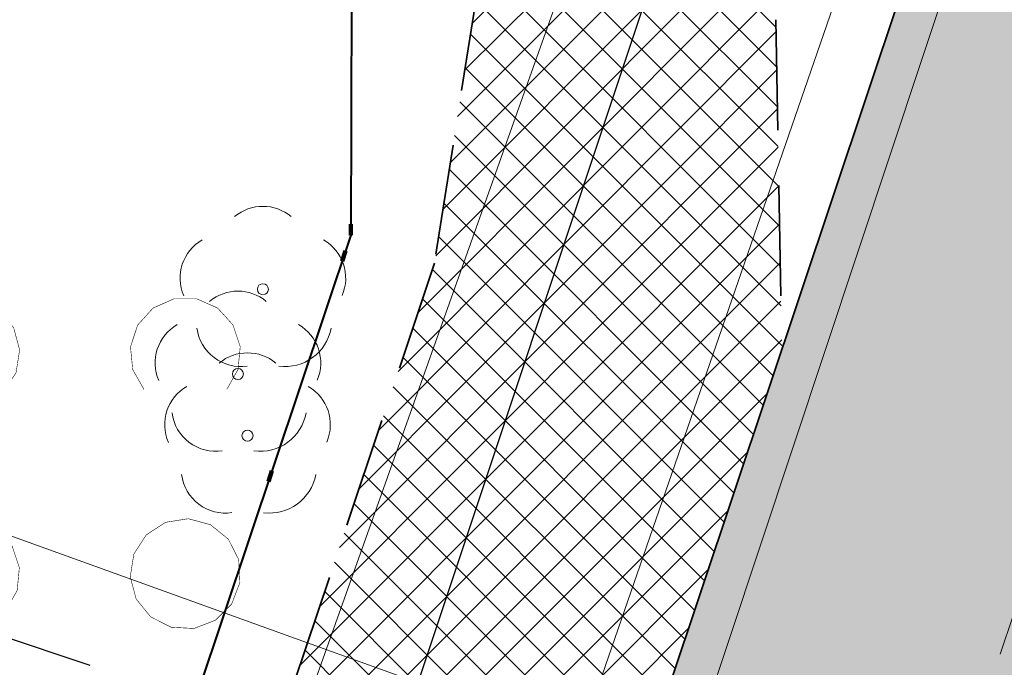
# Model space of a CAD drawing. Header units: metres. Extents: x 6599773 to 13199707, y 5688499 to 11377233.
# Tile 20 of 256: x 6599850.46 to 6599859.37, y 5688585.73 to 5688591.59. Entities that reach past the tile are written whole.
import ezdxf

# ---------------------------------------------------------------- set-up
doc = ezdxf.new("R2010")
doc.units = ezdxf.units.M
doc.header["$MEASUREMENT"] = 0
for name, pattern in [('1', [0]), ('2_OTKJ', [2, 1.5, -0.5]), ('3_EGJE', [2.5, 1.5, -0.3700000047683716, 0.2600001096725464, -0.369999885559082]), ('9', [1, 0, -1]), ('BTO', [0]), ('BUG', [1.5, 1, -0.5]), ('GUK', [2, 1.5, -0.5]), ('UPW', [0])]:
    doc.linetypes.add(name, pattern=pattern)
doc.layers.get('0').update_dxf_attribs({"linetype": 'CONTINUOUS', "lineweight": 5})
doc.layers.get('Defpoints').update_dxf_attribs({"linetype": 'CONTINUOUS', "lineweight": 9})
for name, color, linetype, lineweight in [('_kolor chodnik', 50, '1', 0), ('_kolor zjazdy kostka', 7, '1', 0), ('_kolor ścieżka', 10, '1', 0), ('_kraweznik', 7, 'CONTINUOUS', 35), ('_linie rozgran', 100, '9', 90), ('_obrzeze', 10, 'BUG', 35), ('_opis zjazdy', 7, '1', 18), ('_os', 7, '3_EGJE', 13), ('AS__Nowe_granice', 140, 'CONTINUOUS', 30), ('Kontury', 90, 'GUK', 5), ('OTK_L_0', 7, '2_OTKJ', 5), ('OTK_L_5', 7, 'CONTINUOUS', 5), ('OTZ_L_1', 7, 'CONTINUOUS', 5), ('OTZ_T_0', 7, 'CONTINUOUS', 13), ('UWWPM_L_0', 5, 'UPW', 9)]:
    doc.layers.add(name, color=color, linetype=linetype, lineweight=lineweight)
doc.layers.add('_kolor jezdnia', color=7, linetype='1', lineweight=0, true_color=0x00dbdb)
doc.layers.add('_podział mój', color=7, linetype='BTO', lineweight=40, true_color=0xdb70ff)
doc.styles.add('opis', font='ARIALN.TTF', dxfattribs={"width": 0.7, "height": 1.1})
doc.dimstyles.new('opi', dxfattribs={"dimtxt": 1.1, "dimasz": 0.6, "dimexe": 1, "dimexo": 1, "dimgap": 0.5, "dimtad": 1, "dimzin": 1, "dimtxsty": 'opis', "dimblk": 'ARCHTICK', "dimcen": 2.5, "dimadec": 3, "dimazin": 0, "dimtfac": 1, "dimtmove": 0, "dimatfit": 3, "dimfxl": 1, "dimarcsym": 0})
pattern_1 = [(45, (0, 0), (-0.1767766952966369, 0.1767766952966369), []), (135, (0, 0), (-0.1767766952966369, -0.1767766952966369), [])]

# ---------------------------------------------------------------- blocks, each defined once
blk = doc.blocks.new('_ArchTick')
at = {"color": 0, "linetype": 'ByBlock', "const_width": 0.15}
blk.add_lwpolyline([(-0.5, -0.5), (0.5, 0.5)], dxfattribs=at)
blk = doc.blocks.new('*D332')
at = {"layer": '_opis zjazdy', "color": 0, "lineweight": -2, "transparency": 16777216}
for p, q in [((6599851.097264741, 5688585.745496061), (6599847.60088286, 5688586.915804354)), ((6599846.962116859, 5688581.8569529), (6599848.549170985, 5688586.59839353)), ((6599849.510210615, 5688581.004055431), (6599846.013828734, 5688582.174363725))]:
    blk.add_line(p, q, dxfattribs=at)
at = {"layer": 'Defpoints', "color": 0, "transparency": 16777216}
for p in [(6599848.549170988, 5688586.598393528), (6599852.045552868, 5688585.428085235), (6599850.458498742, 5688580.686644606)]:
    blk.add_point(p, dxfattribs=at)
at = {"layer": '_opis zjazdy', "color": 0, "lineweight": -2, "transparency": 16777216, "xscale": 0.6, "yscale": 0.6, "zscale": 0.6}
for p, rotation in [((6599848.549170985, 5688586.59839353), 71.49358539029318), ((6599846.962116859, 5688581.8569529), 251.4935853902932)]:
    blk.add_blockref('_ArchTick', p, dxfattribs=dict(at, rotation=rotation))
at = {"layer": '_opis zjazdy', "color": 0, "transparency": 16777216, "insert": (6599848.856654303, 5688583.859143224), "char_height": 1.1, "attachment_point": 5, "rotation": 251.49358539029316, "style": 'opis'}
blk.add_mtext('5,00', dxfattribs=at)
blk = doc.blocks.new('922')
at = {"layer": 'OTZ_T_0', "color": 0}
blk.add_circle((0, 0), 0.05, dxfattribs=at)
for centre, radius, start, end in [((0, 0.35), 0.4, 50.114, 129.886), ((-0.35, 0.1), 0.4, 119.84816, 203.51949), ((0.35, 0.1), 0.4, 336.88451, 60.15184), ((-0.2, -0.3), 0.4, 187.477, 278.47884), ((0.2, -0.275), 0.425, 262.6459300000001, 349.62892)]:
    blk.add_arc(centre, radius, start, end, dxfattribs=at)
blk = doc.blocks.new('2_OTZK')
at = {"color": 7, "const_width": 0.005000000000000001}
for points in [[(-0.6431084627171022, 0.6411612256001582), (-0.8175084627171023, 0.5279612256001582), (-1.022908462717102, 0.4954612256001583), (-1.223708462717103, 0.5492612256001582), (-1.385308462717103, 0.6800612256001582), (-1.479708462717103, 0.8653612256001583), (-1.490508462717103, 1.072961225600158), (-1.416008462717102, 1.267061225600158), (-1.269008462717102, 1.414061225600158), (-1.074908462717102, 1.488561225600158), (-0.8673084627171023, 1.477761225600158), (-0.6820084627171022, 1.383361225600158), (-0.5512084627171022, 1.221761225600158), (-0.4974084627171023, 1.020961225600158), (-0.5299084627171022, 0.8155612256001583), (-0.6431084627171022, 0.6411612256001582)], [(0.6282915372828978, 0.6640612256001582), (0.5264915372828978, 0.8442612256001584), (0.5063915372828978, 1.050261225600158), (0.5714915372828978, 1.246761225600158), (0.7104915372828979, 1.400161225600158), (0.8997915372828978, 1.483961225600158), (1.106791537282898, 1.483961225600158), (1.296091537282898, 1.400161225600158), (1.435091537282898, 1.246761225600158), (1.500191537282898, 1.050261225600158), (1.480091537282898, 0.8442612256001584), (1.378291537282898, 0.6640612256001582)], [(-1.372308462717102, -1.335238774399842), (-1.473808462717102, -1.154938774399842), (-1.493508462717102, -0.9491387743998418), (-1.428308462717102, -0.7528387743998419), (-1.289208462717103, -0.5997387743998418), (-1.100108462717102, -0.5160387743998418), (-0.8933084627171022, -0.5160387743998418), (-0.7042084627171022, -0.5997387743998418), (-0.5651084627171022, -0.7528387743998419), (-0.4999084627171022, -0.9491387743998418), (-0.5196084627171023, -1.154938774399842), (-0.6211084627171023, -1.335238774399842)], [(0.6496915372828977, -0.6516387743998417), (0.8240915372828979, -0.5384387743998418), (1.029491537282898, -0.5059387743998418), (1.230291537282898, -0.5597387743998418), (1.391891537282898, -0.6905387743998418), (1.486291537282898, -0.8758387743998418), (1.497091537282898, -1.083438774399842), (1.422591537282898, -1.277538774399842), (1.275591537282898, -1.424538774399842), (1.081491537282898, -1.499038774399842), (0.8738915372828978, -1.488238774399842), (0.6885915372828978, -1.393838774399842), (0.5577915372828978, -1.232238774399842), (0.5039915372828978, -1.031438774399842), (0.5364915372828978, -0.8260387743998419), (0.6496915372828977, -0.6516387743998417)]]:
    blk.add_lwpolyline(points, dxfattribs=at)

msp = doc.modelspace()

# ---------------------------------------------------------------- hatches: boundary and pattern name
at = {"layer": '_kolor chodnik'}
h = msp.add_hatch(dxfattribs=at)
h.set_pattern_fill('ANSI37', color=256, scale=2)
h.set_pattern_definition(pattern_1)
h.paths.add_polyline_path([(6599849.938171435, 5688542.085872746), (6599852.232147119, 5688548.938742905), (6599853.573135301, 5688548.489851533), (6599853.827082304, 5688549.248475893), (6599851.793849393, 5688549.929093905), (6599849.895278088, 5688548.982823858), (6599847.823506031, 5688542.793750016)])
edge = h.paths.add_edge_path()
edge.add_line((6600018.106075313, 5689087.454911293), (6600022.42781917, 5689091.229234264))
edge.add_line((6600022.42781917, 5689091.229234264), (6600020.233254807, 5689093.742094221))
edge.add_line((6600020.233254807, 5689093.742094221), (6600017.159471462, 5689091.057656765))
edge.add_arc((6600023.275194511, 5689085.3851404), 8.341433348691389, 137.1531559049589, 148.8016577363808)
edge.add_line((6600016.140105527, 5689089.706021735), (6600018.106075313, 5689087.454911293))
h.paths.add_polyline_path([(6600038.501784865, 5689187.592294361), (6600037.906968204, 5689187.700586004), (6600037.63829624, 5689186.224843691), (6600038.240083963, 5689186.115282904)])
h.paths.add_polyline_path([(6600069.098302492, 5689360.276020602), (6600068.321239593, 5689360.413462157), (6600068.064048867, 5689358.936495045), (6600068.836639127, 5689358.799546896)])
h.paths.add_polyline_path([(6600082.393785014, 5689362.950258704), (6600082.941124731, 5689366.103121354), (6600081.481377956, 5689366.361351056), (6600080.923159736, 5689363.210828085)])
h.paths.add_polyline_path([(6600074.022236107, 5689388.065861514), (6600072.983907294, 5689388.249860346), (6600072.723374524, 5689386.77253894), (6600073.760538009, 5689386.588865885)])
h.paths.add_polyline_path([(6600105.613104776, 5689486.405659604), (6600106.749499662, 5689489.711933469), (6600105.298891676, 5689490.233346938), (6600104.143487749, 5689486.917306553)], flags=17)
h.paths.add_polyline_path([(6600132.519778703, 5689678.737346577), (6600131.761827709, 5689678.896110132), (6600131.444670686, 5689677.429261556), (6600132.212256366, 5689677.269208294)])
h.paths.add_polyline_path([(6600156.649397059, 5689798.7449027), (6600156.48800471, 5689797.958860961), (6600157.450195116, 5689797.757316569), (6600157.615023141, 5689798.542205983)])
h.paths.add_polyline_path([(6600189.055358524, 5689948.643107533), (6600187.902868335, 5689948.884512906), (6600187.600024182, 5689947.417400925), (6600188.748131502, 5689947.176379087)])
edge = h.paths.add_edge_path()
edge.add_line((6600204.459383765, 5690032.969035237), (6600204.153258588, 5690031.227801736))
edge.add_arc((6600202.328347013, 5690027.299936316), 4.331100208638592, 41.85300125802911, 65.08011549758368, ccw=False)
edge.add_arc((6600032.90393149, 5690051.979071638), 174.020003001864, 352.8070218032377, 353.495463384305)
edge.add_arc((6600202.372679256, 5690027.343587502), 5.999999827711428, 55.12102442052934, 69.64815978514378)
edge = h.paths.add_edge_path()
edge.add_line((6600205.046027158, 5690040.265402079), (6600204.972740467, 5690038.483452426))
edge.add_arc((6600203.986269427, 5690044.401803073), 5.999999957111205, 279.4630688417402, 294.9140560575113)
edge.add_line((6600206.513819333, 5690038.960158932), (6600206.607027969, 5690041.030672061))
edge.add_arc((6600203.986269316, 5690044.401803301), 4.270000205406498, 284.3702444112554, 307.86193139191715, ccw=False)
edge = h.paths.add_edge_path()
edge.add_arc((6600203.547470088, 5690044.558759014), 6.446878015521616, 324.4350091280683, 356.2013368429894, ccw=False)
edge.add_arc((6600203.986269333, 5690044.401803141), 6.00000007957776, 323.2169970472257, 357.4193489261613)
h.paths.add_polyline_path([(6600208.910055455, 5690121.713696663), (6600208.146285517, 5690121.748120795), (6600207.125602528, 5690121.794124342), (6600209.971605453, 5690121.665851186)])
edge = h.paths.add_edge_path()
edge.add_line((6600238.769818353, 5690481.648294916), (6600240.338176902, 5690490.873746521))
edge.add_line((6600240.338176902, 5690490.873746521), (6600241.251295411, 5690510.829461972))
edge.add_line((6600241.251295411, 5690510.829461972), (6600239.524022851, 5690510.928942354))
edge.add_line((6600239.524022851, 5690510.928942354), (6600238.633343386, 5690491.167757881))
edge.add_line((6600238.633343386, 5690491.167757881), (6600234.579716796, 5690467.661262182))
edge.add_line((6600234.579716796, 5690467.661262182), (6600234.449796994, 5690464.966873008))
edge.add_arc((6600242.443669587, 5690464.607462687), 8.00194818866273, 177.4256738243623, 268.2543056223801)
edge.add_line((6600242.199903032, 5690456.609228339), (6600242.216657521, 5690457.359274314))
edge.add_line((6600242.216657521, 5690457.359274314), (6600242.305257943, 5690458.836738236))
edge.add_arc((6600242.444504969, 5690464.607952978), 5.772894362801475, 177.0298084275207, 268.6178439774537, ccw=False)
edge.add_line((6600236.679365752, 5690464.907083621), (6600236.951876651, 5690470.95443634))
edge.add_line((6600236.951876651, 5690470.95443634), (6600238.150786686, 5690478.210832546))
edge.add_line((6600238.150786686, 5690478.210832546), (6600238.769818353, 5690481.648294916))
h.paths.add_polyline_path([(6600238.769818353, 5690481.648294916), (6600238.150786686, 5690478.210832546), (6600239.670056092, 5690477.930590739), (6600240.266710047, 5690481.376366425)], flags=17)
edge = h.paths.add_edge_path()
edge.add_line((6600223.366500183, 5690460.339976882), (6600223.276803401, 5690457.948865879))
edge.add_arc((6600221.105749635, 5690465.64864014), 7.999999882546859, 285.7465040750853, 299.8464885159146)
edge.add_line((6600225.08717264, 5690458.709744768), (6600225.240084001, 5690461.623695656))
edge.add_arc((6600221.105749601, 5690465.648640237), 5.769999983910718, 293.06724420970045, 315.7681070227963, ccw=False)
edge = h.paths.add_edge_path()
edge.add_arc((6600220.025145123, 5690444.676291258), 5.77000016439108, 37.996647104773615, 59.94382588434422, ccw=False)
edge.add_line((6600224.572175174, 5690448.22839199), (6600224.817793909, 5690451.081798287))
edge.add_arc((6600220.025145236, 5690444.676291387), 7.999999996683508, 53.19588653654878, 68.15166733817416)
edge.add_line((6600223.00235276, 5690452.101669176), (6600222.91504296, 5690449.670427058))
edge = h.paths.add_edge_path()
edge.add_arc((6600221.105749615, 5690465.648640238), 7.999999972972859, 328.0222308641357, 357.0132597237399)
edge.add_line((6600229.094882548, 5690465.23180147), (6600229.218816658, 5690467.593604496))
edge.add_line((6600229.218816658, 5690467.593604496), (6600228.218919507, 5690467.645774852))
edge.add_line((6600228.218919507, 5690467.645774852), (6600227.891778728, 5690461.411918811))
h.paths.add_polyline_path([(6600200.980142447, 5690012.236744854), (6600202.31727834, 5690011.956662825), (6600202.522293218, 5690012.935421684), (6600201.182321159, 5690013.216097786)])
h.paths.add_polyline_path([(6600196.457878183, 5689983.98337835), (6600195.202332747, 5689984.246370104), (6600194.899091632, 5689982.777335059), (6600196.150355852, 5689982.515240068)])
edge = h.paths.add_edge_path()
edge.add_line((6600112.305909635, 5689517.99101877), (6600112.691041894, 5689519.807934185))
edge.add_line((6600112.691041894, 5689519.807934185), (6600113.245521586, 5689522.423769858))
edge.add_line((6600113.245521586, 5689522.423769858), (6600111.553124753, 5689522.782507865))
edge.add_line((6600111.553124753, 5689522.782507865), (6600107.405864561, 5689503.217226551))
edge.add_line((6600107.405864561, 5689503.217226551), (6600099.494506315, 5689480.361667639))
edge.add_line((6600099.494506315, 5689480.361667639), (6600099.182814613, 5689478.891218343))
edge.add_arc((6600107.008997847, 5689477.232359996), 8.000059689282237, 168.0325629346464, 257.7529108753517)
edge.add_line((6600105.311960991, 5689469.414366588), (6600105.784990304, 5689471.593619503))
edge.add_arc((6600107.008927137, 5689477.232314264), 5.769999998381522, 168.0321375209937, 257.7533362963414, ccw=False)
edge.add_line((6600101.364343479, 5689478.42879883), (6600101.647245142, 5689479.76342708))
edge.add_line((6600101.647245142, 5689479.76342708), (6600104.143487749, 5689486.917306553))
edge.add_line((6600104.143487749, 5689486.917306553), (6600105.298891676, 5689490.233346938))
edge.add_line((6600105.298891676, 5689490.233346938), (6600108.240043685, 5689498.809726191))
edge.add_line((6600108.240043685, 5689498.809726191), (6600112.305909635, 5689517.99101877))
h.paths.add_polyline_path([(6600136.009573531, 5689645.499114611), (6600138.333647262, 5689645.012304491), (6600138.661671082, 5689646.578318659), (6600134.869459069, 5689647.372651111)])
at = {"layer": '_kolor jezdnia'}
h = msp.add_hatch(dxfattribs=at)
h.set_pattern_fill('ANSI37', color=256, scale=2.2)
h.set_pattern_definition([(311.9999999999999, (0, 0), (0.2043648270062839, 0.1840109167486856), []), (41.99999999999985, (0, 0), (-0.1840109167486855, 0.2043648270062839), [])])
edge = h.paths.add_edge_path()
edge.add_line((6599833.066047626, 5688539.933393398), (6599850.649511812, 5688527.983462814))
edge.add_arc((6599857.337592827, 5688536.653968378), 10.95025544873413, 169.5012687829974, 232.3548431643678, ccw=False)
edge.add_arc((6599858.085851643, 5688536.618142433), 11.69295282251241, 162.2507788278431, 169.9967502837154, ccw=False)
edge.add_line((6599846.949484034, 5688540.182754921), (6599847.823506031, 5688542.793750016))
edge.add_line((6599847.823506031, 5688542.793750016), (6599849.895278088, 5688548.982823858))
edge.add_line((6599849.895278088, 5688548.982823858), (6599852.434748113, 5688556.56906746))
edge.add_line((6599852.434748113, 5688556.56906746), (6599928.48625871, 5688783.760284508))
edge.add_line((6599928.48625871, 5688783.760284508), (6599931.025728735, 5688791.34652811))
edge.add_line((6599931.025728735, 5688791.34652811), (6599996.657773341, 5688987.411326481))
edge.add_line((6599996.657773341, 5688987.411326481), (6599999.197243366, 5688994.997570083))
edge.add_line((6599999.197243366, 5688994.997570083), (6600021.930100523, 5689062.908193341))
edge.add_line((6600021.930100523, 5689062.908193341), (6600017.620224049, 5689067.371531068))
edge.add_line((6600017.620224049, 5689067.371531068), (6600016.714558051, 5689064.654078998))
edge.add_line((6600016.714558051, 5689064.654078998), (6600012.423620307, 5689051.835617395))
edge.add_line((6600012.423620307, 5689051.835617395), (6600009.884150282, 5689044.249373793))
edge.add_line((6600009.884150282, 5689044.249373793), (6599977.53516164, 5688947.612159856))
edge.add_line((6599977.53516164, 5688947.612159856), (6599974.995691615, 5688940.025916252))
edge.add_line((6599974.995691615, 5688940.025916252), (6599942.096912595, 5688841.746295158))
edge.add_line((6599942.096912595, 5688841.746295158), (6599939.557442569, 5688834.160051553))
edge.add_line((6599939.557442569, 5688834.160051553), (6599882.679288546, 5688664.246042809))
edge.add_line((6599882.679288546, 5688664.246042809), (6599880.139818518, 5688656.659799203))
edge.add_line((6599880.139818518, 5688656.659799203), (6599852.464543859, 5688573.984527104))
edge.add_line((6599852.464543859, 5688573.984527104), (6599842.470137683, 5688544.127903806))
edge.add_arc((6599835.706422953, 5688546.652910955), 7.219660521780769, 248.54809133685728, 339.52856074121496, ccw=False)
h.paths.add_polyline_path([(6600044.653202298, 5689172.271628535), (6600046.276244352, 5689181.431901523), (6600047.759199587, 5689189.801539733), (6600051.0603021, 5689208.432603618), (6600052.368792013, 5689215.817578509), (6600054.808584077, 5689229.587499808), (6600056.11707399, 5689236.972474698), (6600057.346666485, 5689243.912161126), (6600058.655146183, 5689251.297078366), (6600058.831439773, 5689252.292060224), (6600060.098987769, 5689259.445963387), (6600060.139929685, 5689259.677035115), (6600061.407468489, 5689266.830886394), (6600072.329030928, 5689328.470998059), (6600073.637511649, 5689335.855921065), (6600077.337304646, 5689356.73715072), (6600078.820259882, 5689365.106788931), (6600081.142794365, 5689378.214921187), (6600082.53851694, 5689386.092227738), (6600095.187867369, 5689457.483787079), (6600091.082877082, 5689465.8405575), (6600089.043088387, 5689454.328211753), (6600087.870641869, 5689447.711051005), (6600087.560133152, 5689445.958573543), (6600086.562151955, 5689440.326076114), (6600082.433200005, 5689417.022719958), (6600080.95024477, 5689408.65308175), (6600077.202698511, 5689387.502337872), (6600075.719743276, 5689379.132699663), (6600073.469199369, 5689366.430874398), (6600071.986244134, 5689358.061236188), (6600069.986864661, 5689346.776955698), (6600068.591142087, 5689338.899649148), (6600065.559290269, 5689321.78820693), (6600064.163567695, 5689313.91090038), (6600059.719426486, 5689288.828650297), (6600058.323703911, 5689280.951343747), (6600057.563846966, 5689276.662793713), (6600056.168124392, 5689268.785487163), (6600054.804920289, 5689261.091711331), (6600053.409197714, 5689253.214404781), (6600053.264817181, 5689252.399536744), (6600051.869094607, 5689244.522230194), (6600051.183555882, 5689240.653124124), (6600049.787833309, 5689232.775817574), (6600046.593849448, 5689214.749319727), (6600045.198126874, 5689206.872013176), (6600044.41754409, 5689202.466488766), (6600042.934588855, 5689194.096850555), (6600036.429952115, 5689157.38538759), (6600034.94699688, 5689149.01574938), (6600030.579776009, 5689124.367629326), (6600027.529365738, 5689107.151445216), (6600024.895072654, 5689094.014582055), (6600030.583685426, 5689094.264316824), (6600032.945013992, 5689106.191885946), (6600043.170247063, 5689163.901990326)])
edge = h.paths.add_edge_path()
edge.add_line((6600111.106812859, 5689535.144351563), (6600111.256844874, 5689535.85214863))
edge.add_line((6600111.256844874, 5689535.85214863), (6600112.915748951, 5689543.678261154))
edge.add_line((6600112.915748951, 5689543.678261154), (6600117.304772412, 5689564.384094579))
edge.add_line((6600117.304772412, 5689564.384094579), (6600119.067357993, 5689572.699339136))
edge.add_line((6600119.067357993, 5689572.699339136), (6600120.087667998, 5689577.512794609))
edge.add_line((6600120.087667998, 5689577.512794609), (6600121.64289057, 5689584.849775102))
edge.add_line((6600121.64289057, 5689584.849775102), (6600128.436769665, 5689616.900852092))
edge.add_line((6600128.436769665, 5689616.900852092), (6600129.991992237, 5689624.237832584))
edge.add_line((6600129.991992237, 5689624.237832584), (6600132.660554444, 5689636.827148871))
edge.add_line((6600132.660554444, 5689636.827148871), (6600133.208838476, 5689639.444704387))
edge.add_line((6600133.208838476, 5689639.444704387), (6600134.848957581, 5689647.274775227))
edge.add_line((6600134.848957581, 5689647.274775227), (6600138.97649476, 5689666.979995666))
edge.add_line((6600138.97649476, 5689666.979995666), (6600140.51410642, 5689674.320687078))
edge.add_line((6600140.51410642, 5689674.320687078), (6600145.209128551, 5689696.735129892))
edge.add_line((6600145.209128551, 5689696.735129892), (6600146.746740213, 5689704.075821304))
edge.add_line((6600146.746740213, 5689704.075821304), (6600151.462308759, 5689726.588354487))
edge.add_line((6600151.462308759, 5689726.588354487), (6600152.999920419, 5689733.929045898))
edge.add_line((6600152.999920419, 5689733.929045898), (6600155.244070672, 5689744.642813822))
edge.add_line((6600155.244070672, 5689744.642813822), (6600156.781682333, 5689751.983505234))
edge.add_line((6600156.781682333, 5689751.983505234), (6600161.635515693, 5689775.156126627))
edge.add_line((6600161.635515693, 5689775.156126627), (6600163.378142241, 5689783.475576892))
edge.add_line((6600163.378142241, 5689783.475576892), (6600163.850769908, 5689785.731942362))
edge.add_line((6600163.850769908, 5689785.731942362), (6600167.028500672, 5689800.90270461))
edge.add_line((6600167.028500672, 5689800.90270461), (6600179.490888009, 5689860.399222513))
edge.add_line((6600179.490888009, 5689860.399222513), (6600181.233514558, 5689868.718672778))
edge.add_line((6600181.233514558, 5689868.718672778), (6600181.84713393, 5689871.648144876))
edge.add_line((6600181.84713393, 5689871.648144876), (6600183.38474559, 5689878.988836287))
edge.add_line((6600183.38474559, 5689878.988836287), (6600184.935818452, 5689886.393792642))
edge.add_line((6600184.935818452, 5689886.393792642), (6600186.575937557, 5689894.223863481))
edge.add_line((6600186.575937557, 5689894.223863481), (6600194.051338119, 5689929.912074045))
edge.add_line((6600194.051338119, 5689929.912074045), (6600195.691457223, 5689937.742144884))
edge.add_line((6600195.691457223, 5689937.742144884), (6600202.915799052, 5689972.231779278))
edge.add_line((6600202.915799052, 5689972.231779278), (6600204.555918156, 5689980.061850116))
edge.add_line((6600204.555918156, 5689980.061850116), (6600206.062781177, 5689987.255744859))
edge.add_line((6600206.062781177, 5689987.255744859), (6600207.702900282, 5689995.085815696))
edge.add_line((6600207.702900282, 5689995.085815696), (6600210.232559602, 5690007.162628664))
edge.add_line((6600210.232559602, 5690007.162628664), (6600211.694938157, 5690014.144150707))
edge.add_arc((6600028.177652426, 5690052.584442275), 187.5000004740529, 348.1696294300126, 357.4195276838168)
edge.add_line((6600215.487522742, 5690044.142720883), (6600208.310270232, 5690026.480446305))
edge.add_arc((6600032.903933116, 5690051.97907145), 177.2500013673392, 348.1696294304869, 351.7289130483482, ccw=False)
edge.add_line((6600206.38894146, 5690015.640182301), (6600205.966941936, 5690013.625519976))
edge.add_line((6600205.966941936, 5690013.625519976), (6600204.326822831, 5690005.795449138))
edge.add_line((6600204.326822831, 5690005.795449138), (6600197.076961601, 5689971.183982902))
edge.add_line((6600197.076961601, 5689971.183982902), (6600195.334335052, 5689962.864532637))
edge.add_line((6600195.334335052, 5689962.864532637), (6600193.44722506, 5689953.855305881))
edge.add_line((6600193.44722506, 5689953.855305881), (6600191.909227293, 5689946.512771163))
edge.add_line((6600191.909227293, 5689946.512771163), (6600185.49684423, 5689915.899498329))
edge.add_line((6600185.49684423, 5689915.899498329), (6600183.856521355, 5689908.068454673))
edge.add_line((6600183.856521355, 5689908.068454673), (6600182.066605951, 5689899.523243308))
edge.add_line((6600182.066605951, 5689899.523243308), (6600180.32407057, 5689891.204228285))
edge.add_line((6600180.32407057, 5689891.204228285), (6600174.320344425, 5689862.541919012))
edge.add_line((6600174.320344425, 5689862.541919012), (6600172.577809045, 5689854.222903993))
edge.add_line((6600172.577809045, 5689854.222903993), (6600163.663810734, 5689811.666703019))
edge.add_line((6600163.663810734, 5689811.666703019), (6600162.023782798, 5689803.837067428))
edge.add_line((6600162.023782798, 5689803.837067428), (6600160.924220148, 5689798.587659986))
edge.add_line((6600160.924220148, 5689798.587659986), (6600159.279208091, 5689790.734229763))
edge.add_line((6600159.279208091, 5689790.734229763), (6600157.107250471, 5689780.365115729))
edge.add_line((6600157.107250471, 5689780.365115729), (6600155.462238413, 5689772.511685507))
edge.add_line((6600155.462238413, 5689772.511685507), (6600153.380318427, 5689762.572418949))
edge.add_line((6600153.380318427, 5689762.572418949), (6600151.735124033, 5689754.718118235))
edge.add_line((6600151.735124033, 5689754.718118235), (6600148.586504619, 5689739.686336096))
edge.add_line((6600148.586504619, 5689739.686336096), (6600146.885007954, 5689731.563243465))
edge.add_line((6600146.885007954, 5689731.563243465), (6600141.75088822, 5689707.052510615))
edge.add_line((6600141.75088822, 5689707.052510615), (6600140.110896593, 5689699.223048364))
edge.add_line((6600140.110896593, 5689699.223048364), (6600133.483561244, 5689667.583574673))
edge.add_line((6600133.483561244, 5689667.583574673), (6600131.860394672, 5689659.834436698))
edge.add_line((6600131.860394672, 5689659.834436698), (6600131.740984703, 5689659.26436315))
edge.add_line((6600131.740984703, 5689659.26436315), (6600130.117814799, 5689651.515209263))
edge.add_line((6600130.117814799, 5689651.515209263), (6600127.278733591, 5689637.961189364))
edge.add_line((6600127.278733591, 5689637.961189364), (6600126.924568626, 5689636.290366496))
edge.add_line((6600126.924568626, 5689636.290366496), (6600125.166244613, 5689627.995226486))
edge.add_line((6600125.166244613, 5689627.995226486), (6600118.009503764, 5689594.232298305))
edge.add_line((6600118.009503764, 5689594.232298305), (6600116.251179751, 5689585.937158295))
edge.add_line((6600116.251179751, 5689585.937158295), (6600113.665314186, 5689573.737975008))
edge.add_line((6600113.665314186, 5689573.737975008), (6600111.898534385, 5689565.402943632))
edge.add_line((6600111.898534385, 5689565.402943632), (6600104.889982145, 5689532.33911599))
edge.add_line((6600104.889982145, 5689532.33911599), (6600103.226635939, 5689524.492047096))
edge.add_line((6600103.226635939, 5689524.492047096), (6600096.623876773, 5689493.342605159))
edge.add_line((6600096.623876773, 5689493.342605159), (6600094.968986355, 5689485.53542763))
edge.add_line((6600094.968986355, 5689485.53542763), (6600094.300101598, 5689482.379870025))
edge.add_line((6600094.300101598, 5689482.379870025), (6600099.182814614, 5689478.891218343))
edge.add_line((6600099.182814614, 5689478.891218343), (6600099.494506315, 5689480.361667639))
edge.add_line((6600099.494506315, 5689480.361667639), (6600111.106812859, 5689535.144351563))
edge = h.paths.add_edge_path()
edge.add_arc((6600239.213891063, 5690851.4003676), 10.0000000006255, -2.8342403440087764, 76.13703556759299, ccw=False)
edge.add_line((6600249.201658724, 5690850.905901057), (6600249.082723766, 5690848.503524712))
edge.add_line((6600249.082723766, 5690848.503524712), (6600247.016487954, 5690806.767468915))
edge.add_line((6600247.016487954, 5690806.767468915), (6600246.092398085, 5690789.152178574))
edge.add_line((6600246.092398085, 5690789.152178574), (6600233.768116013, 5690572.015170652))
edge.add_line((6600233.768116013, 5690572.015170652), (6600228.959056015, 5690465.29620206))
edge.add_line((6600228.959056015, 5690465.29620206), (6600234.588724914, 5690465.017134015))
edge.add_line((6600234.588724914, 5690465.017134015), (6600239.26254019, 5690571.767576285))
edge.add_line((6600239.26254019, 5690571.767576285), (6600252.505038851, 5690806.400146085))
edge.add_line((6600252.505038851, 5690806.400146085), (6600254.569211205, 5690848.094521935))
edge.add_arc((6600262.559425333, 5690847.6989487), 7.999999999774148, 76.13703557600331, 177.1657596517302, ccw=False)
edge.add_line((6600264.476229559, 5690855.465921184), (6600241.609896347, 5690861.109083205))
edge = h.paths.add_edge_path()
edge.add_line((6600250.031475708, 5690451.625307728), (6600250.231741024, 5690455.772579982))
edge.add_line((6600250.231741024, 5690455.772579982), (6600246.257763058, 5690456.417303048))
edge.add_line((6600246.257763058, 5690456.417303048), (6600242.171761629, 5690456.61060902))
edge.add_arc((6600242.563100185, 5690464.586983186), 7.985968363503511, 176.9123644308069, 267.1911945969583, ccw=False)
edge.add_line((6600234.588724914, 5690465.017134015), (6600228.959056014, 5690465.29620206))
edge.add_arc((6600220.965133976, 5690465.657286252), 8.002072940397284, 267.8289300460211, 357.413716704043, ccw=False)
edge.add_line((6600220.661989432, 5690457.660957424), (6600212.406915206, 5690458.119572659))
edge.add_line((6600212.406915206, 5690458.119572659), (6600208.431872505, 5690457.817501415))
edge.add_line((6600208.431872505, 5690457.817501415), (6600208.233912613, 5690454.548331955))
edge.add_line((6600208.233912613, 5690454.548331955), (6600212.129565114, 5690453.127270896))
edge.add_line((6600212.129565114, 5690453.127270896), (6600218.640548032, 5690452.76554962))
edge.add_line((6600218.640548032, 5690452.76554962), (6600216.486747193, 5690452.885205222))
edge.add_line((6600216.486747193, 5690452.885205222), (6600220.46890539, 5690452.663974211))
edge.add_arc((6600220.025145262, 5690444.676291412), 7.999999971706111, -0.3386579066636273, 86.8201700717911, ccw=False)
edge.add_line((6600228.025005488, 5690444.629006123), (6600227.803602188, 5690439.649256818))
edge.add_line((6600227.803602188, 5690439.649256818), (6600226.885525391, 5690435.936828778))
edge.add_line((6600226.885525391, 5690435.936828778), (6600225.534849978, 5690405.967249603))
edge.add_line((6600225.534849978, 5690405.967249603), (6600226.115199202, 5690402.187514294))
edge.add_line((6600226.115199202, 5690402.187514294), (6600213.445139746, 5690121.008786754))
edge.add_line((6600213.445139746, 5690121.008786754), (6600213.352800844, 5690118.960058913))
edge.add_line((6600213.352800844, 5690118.960058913), (6600209.980184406, 5690044.131649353))
edge.add_arc((6600203.986269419, 5690044.401803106), 5.999999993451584, 257.4162346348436, 357.41934921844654, ccw=False)
edge.add_line((6600202.679069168, 5690038.545931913), (6600201.589735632, 5690033.666039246))
edge.add_line((6600201.589735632, 5690033.666039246), (6600203.67987942, 5690033.199458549))
edge.add_arc((6600202.372679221, 5690027.343587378), 5.999999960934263, -8.27108729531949, 77.41623506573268, ccw=False)
edge.add_line((6600208.310270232, 5690026.480446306), (6600215.487522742, 5690044.142720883))
edge.add_line((6600215.487522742, 5690044.142720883), (6600216.199687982, 5690059.944661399))
edge.add_line((6600216.199687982, 5690059.944661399), (6600216.537356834, 5690067.437056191))
edge.add_line((6600216.537356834, 5690067.437056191), (6600223.893528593, 5690230.66011469))
edge.add_line((6600223.893528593, 5690230.66011469), (6600224.231197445, 5690238.152509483))
edge.add_line((6600224.231197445, 5690238.152509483), (6600233.507835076, 5690443.987992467))
edge.add_arc((6600241.499722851, 5690443.627812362), 7.999999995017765, 87.29208981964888, 177.4195277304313, ccw=False)
edge.add_line((6600241.877677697, 5690451.618879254), (6600246.021541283, 5690451.422886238))
edge.add_line((6600246.021541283, 5690451.422886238), (6600246.427694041, 5690451.443388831))
edge.add_line((6600246.427694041, 5690451.443388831), (6600246.793970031, 5690451.461878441))
edge.add_line((6600246.793970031, 5690451.461878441), (6600250.031475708, 5690451.625307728))
edge = h.paths.add_edge_path()
edge.add_line((6600007.33756506, 5689086.20374581), (6600006.980466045, 5689080.740822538))
edge.add_line((6600006.980466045, 5689080.740822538), (6600007.229745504, 5689080.720859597))
edge.add_line((6600007.229745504, 5689080.720859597), (6600008.093335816, 5689080.601653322))
edge.add_line((6600008.093335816, 5689080.601653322), (6600008.702681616, 5689080.53831051))
edge.add_arc((6600008.140193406, 5689070.554142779), 9.999999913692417, -18.557800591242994, 86.77547804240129, ccw=False)
edge.add_line((6600017.620224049, 5689067.371531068), (6600021.930100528, 5689062.908193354))
edge.add_arc((6599734.83819726, 5689159.011261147), 302.7499967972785, 341.4922000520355, 343.8640860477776)
edge.add_arc((6600034.895369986, 5689072.315877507), 9.581213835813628, 98.63328270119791, 164.5273290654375, ccw=False)
edge.add_line((6600033.457137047, 5689081.788529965), (6600033.832640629, 5689081.798737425))
edge.add_line((6600033.832640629, 5689081.798737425), (6600034.422462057, 5689082.05700874))
edge.add_line((6600034.422462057, 5689082.05700874), (6600036.833623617, 5689082.139040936))
edge.add_line((6600036.833623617, 5689082.139040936), (6600036.730225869, 5689087.148851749))
edge.add_line((6600036.730225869, 5689087.148851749), (6600036.579860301, 5689087.134303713))
edge.add_arc((6600036.479565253, 5689093.136286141), 6.002820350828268, 169.1687651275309, 270.9573417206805, ccw=False)
edge.add_line((6600030.583685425, 5689094.264316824), (6600024.895072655, 5689094.014582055))
edge.add_arc((6600015.200558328, 5689096.162123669), 9.929528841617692, 271.0943432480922, 347.5094668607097, ccw=False)
edge.add_arc((6600014.909438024, 5689089.646776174), 3.446070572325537, 264.4236009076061, 278.0194998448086, ccw=False)
edge.add_line((6600014.574573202, 5689086.217014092), (6600014.299554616, 5689086.232508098))
edge.add_line((6600014.299554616, 5689086.232508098), (6600010.474232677, 5689086.448019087))
edge.add_line((6600010.474232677, 5689086.448019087), (6600007.33756506, 5689086.20374581))
edge = h.paths.add_edge_path()
edge.add_line((6600105.490725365, 5689463.953528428), (6600106.927559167, 5689464.047234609))
edge.add_line((6600106.927559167, 5689464.047234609), (6600107.835, 5689468.66))
edge.add_line((6600107.835, 5689468.66), (6600105.311960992, 5689469.414366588))
edge.add_arc((6600107.008997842, 5689477.232359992), 8.000059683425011, 168.0325628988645, 257.7529109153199, ccw=False)
edge.add_line((6600099.182814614, 5689478.891218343), (6600094.300101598, 5689482.379870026))
edge.add_arc((6600586.245114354, 5689378.10423892), 502.8750369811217, 168.032376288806, 169.9522165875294)
edge.add_line((6600091.082877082, 5689465.8405575), (6600095.187867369, 5689457.483787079))
edge.add_arc((6600103.06517392, 5689456.088064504), 8.000000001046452, 77.7533362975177, 169.9524553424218, ccw=False)
edge.add_line((6600104.762140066, 5689463.906012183), (6600105.490725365, 5689463.953528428))
at = {"layer": '_kolor zjazdy kostka'}
h = msp.add_hatch(dxfattribs=at)
h.set_pattern_fill('ANSI37', color=256, scale=2)
h.set_pattern_definition(pattern_1)
h.paths.add_polyline_path([(6600244.137440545, 5690813.934732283), (6600242.369522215, 5690814.022127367), (6600242.097568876, 5690808.528921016), (6600243.865482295, 5690808.44142671)])
h.paths.add_polyline_path([(6600247.012128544, 5690806.679412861), (6600247.44273645, 5690815.377295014), (6600247.393289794, 5690814.378518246), (6600247.113277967, 5690808.722537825)])
h.paths.add_polyline_path([(6600242.297085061, 5690788.088808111), (6600240.958726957, 5690788.155683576), (6600240.648818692, 5690782.664569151), (6600241.987258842, 5690782.599147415)])
h.paths.add_polyline_path([(6600245.558275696, 5690780.919298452), (6600246.037231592, 5690789.405686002), (6600244.985820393, 5690788.453468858), (6600244.612601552, 5690781.981345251)])
h.paths.add_polyline_path([(6600241.348405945, 5690723.711515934), (6600242.272017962, 5690722.691689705), (6600242.749709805, 5690731.155680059), (6600241.698138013, 5690730.203317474), (6600241.472690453, 5690726.27550499)])
h.paths.add_polyline_path([(6600225.772794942, 5690394.589141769), (6600224.731429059, 5690393.637598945), (6600224.461246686, 5690387.644646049), (6600225.412923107, 5690386.603142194)])
h.paths.add_polyline_path([(6600223.012390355, 5690333.280720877), (6600223.372595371, 5690341.272607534), (6600222.32835346, 5690340.318436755), (6600222.058239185, 5690334.324941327)])
h.paths.add_polyline_path([(6600215.496388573, 5690166.390602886), (6600215.856593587, 5690174.382489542), (6600214.812834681, 5690173.428760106), (6600214.542018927, 5690167.435062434)])
h.paths.add_polyline_path([(6600212.446537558, 5690121.053392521), (6600213.399499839, 5690120.010473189), (6600213.788744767, 5690128.503024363), (6600212.745135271, 5690127.54943145)])
h.paths.add_polyline_path([(6600209.977420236, 5690121.665589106), (6600210.225142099, 5690127.162117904), (6600207.346107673, 5690127.291879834), (6600207.119593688, 5690121.794395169)])
h.paths.add_polyline_path([(6600207.950178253, 5690070.725854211), (6600204.880846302, 5690070.828947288), (6600204.643784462, 5690065.333808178), (6600207.702521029, 5690065.204598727)])
h.paths.add_polyline_path([(6600200.981479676, 5690012.236464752), (6600199.969248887, 5690007.339980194), (6600201.282587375, 5690007.064882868), (6600202.31726072, 5690011.956666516)])
h.paths.add_polyline_path([(6600193.613960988, 5689970.406358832), (6600192.398010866, 5689970.660657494), (6600191.286205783, 5689965.274578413), (6600192.486379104, 5689965.023185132)])
h.paths.add_polyline_path([(6600189.061271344, 5689948.671423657), (6600189.984133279, 5689953.050774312), (6600188.818902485, 5689953.32186217), (6600187.908781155, 5689948.91282903)])
h.paths.add_polyline_path([(6600180.976201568, 5689915.317449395), (6600179.952861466, 5689910.421322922), (6600181.008474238, 5689910.200199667), (6600182.033843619, 5689915.09540201)])
h.paths.add_polyline_path([(6600176.508279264, 5689893.538690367), (6600177.476023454, 5689893.335973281), (6600178.603605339, 5689898.719146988), (6600177.636002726, 5689898.922290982)])
h.paths.add_polyline_path([(6600179.28182965, 5689859.401159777), (6600180.522246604, 5689860.211927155), (6600181.057490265, 5689860.561775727), (6600183.598022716, 5689860.029600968), (6600184.726606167, 5689865.412570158), (6600182.186324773, 5689865.943033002), (6600181.604764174, 5689866.832779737), (6600181.024456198, 5689867.720610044)])
h.paths.add_polyline_path([(6600160.20081012, 5689810.862606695), (6600159.232772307, 5689811.065842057), (6600158.207991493, 5689806.171529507), (6600159.17573568, 5689805.968812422)])
h.paths.add_polyline_path([(6600156.493917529, 5689797.987177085), (6600155.463416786, 5689793.068691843), (6600156.431160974, 5689792.865974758), (6600157.461419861, 5689797.784520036)])
edge = h.paths.add_edge_path()
edge.add_arc((6600173.111981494, 5689800.679690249), 5.999999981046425, 204.6731153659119, 239.5411154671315, ccw=False)
edge.add_arc((6600173.162096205, 5689800.685330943), 6.047914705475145, 168.3203586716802, 204.5234866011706, ccw=False)
edge.add_line((6600167.239404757, 5689801.909666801), (6600163.65166784, 5689784.781499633))
edge.add_arc((6600169.524220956, 5689783.551410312), 5.999999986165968, 139.2146049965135, 168.1696294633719, ccw=False)
edge.add_arc((6600169.524220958, 5689783.551410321), 5.999999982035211, 96.80962310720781, 139.2146050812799, ccw=False)
edge.add_line((6600168.81279652, 5689789.509083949), (6600170.070461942, 5689795.507731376))
h.paths.add_polyline_path([(6600163.526364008, 5689776.866746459), (6600166.051243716, 5689776.337874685), (6600167.179826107, 5689781.720838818), (6600164.653945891, 5689782.24992016), (6600163.941148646, 5689783.340449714), (6600163.493329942, 5689784.025580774), (6600161.750703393, 5689775.706130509), (6600162.438017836, 5689776.155376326)])
h.paths.add_polyline_path([(6600152.614191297, 5689774.643430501), (6600153.639138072, 5689779.536616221), (6600152.646757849, 5689779.74492896), (6600151.646447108, 5689774.846147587)])
h.paths.add_polyline_path([(6600150.121074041, 5689767.466820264), (6600148.177624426, 5689758.167954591), (6600149.115997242, 5689757.971390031), (6600151.066362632, 5689767.268392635)])
h.paths.add_polyline_path([(6600142.970741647, 5689739.332500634), (6600141.888449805, 5689734.142420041), (6600144.036614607, 5689733.695518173), (6600145.123068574, 5689738.882330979)])
h.paths.add_polyline_path([(6600136.256357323, 5689701.052153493), (6600137.154085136, 5689700.864096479), (6600138.287960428, 5689706.274871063), (6600137.38649247, 5689706.464182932)])
h.paths.add_polyline_path([(6600130.081494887, 5689667.099389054), (6600129.212847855, 5689667.281639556), (6600128.083282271, 5689661.898895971), (6600128.953953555, 5689661.716447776)])
h.paths.add_polyline_path([(6600128.397394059, 5689659.030340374), (6600127.554144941, 5689659.207226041), (6600126.493408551, 5689653.810049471), (6600127.269860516, 5689653.647397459)])
h.paths.add_polyline_path([(6600134.990411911, 5689640.633636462), (6600137.30714639, 5689640.148363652), (6600138.339560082, 5689645.040620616), (6600136.015486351, 5689645.500958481), (6600135.435178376, 5689646.388788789), (6600134.8548704, 5689647.276619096), (6600133.214751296, 5689639.446548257), (6600134.102581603, 5689640.026856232)])
h.paths.add_polyline_path([(6600122.164164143, 5689634.294831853), (6600121.024067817, 5689628.914244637), (6600122.015114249, 5689628.705875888), (6600123.155614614, 5689634.086346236)])
h.paths.add_polyline_path([(6600114.542075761, 5689593.450769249), (6600113.493359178, 5689593.398339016), (6600112.364315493, 5689588.045694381), (6600113.29076438, 5689587.547532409)])
h.paths.add_polyline_path([(6600110.194543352, 5689572.941097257), (6600109.207819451, 5689573.148880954), (6600108.06771793, 5689567.768269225), (6600109.050143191, 5689567.53521504)])
h.paths.add_polyline_path([(6600119.083213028, 5689565.540446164), (6600119.089125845, 5689565.542290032), (6600121.462438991, 5689565.065690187), (6600122.598093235, 5689570.447168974), (6600120.229622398, 5689570.949214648), (6600119.651446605, 5689571.8119627), (6600119.073270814, 5689572.72765526), (6600117.310757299, 5689564.412754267)])
h.paths.add_polyline_path([(6600101.698666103, 5689532.937884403), (6600100.730666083, 5689533.141679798), (6600099.694214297, 5689528.250234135), (6600100.669121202, 5689528.045267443)])
h.paths.add_polyline_path([(6600094.06402112, 5689496.827028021), (6600093.080194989, 5689497.033910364), (6600092.036590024, 5689492.143967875), (6600093.038865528, 5689491.933250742)])
h.paths.add_polyline_path([(6600083.709836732, 5689453.749808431), (6600082.738586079, 5689448.336231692), (6600084.647281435, 5689448.027407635), (6600085.606840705, 5689453.416583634)])
h.paths.add_polyline_path([(6600084.434394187, 5689446.825895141), (6600083.731191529, 5689446.921126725), (6600082.928047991, 5689442.491821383), (6600083.649300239, 5689442.394910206)])
h.paths.add_polyline_path([(6600078.04194071, 5689410.721110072), (6600078.996952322, 5689416.137564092), (6600078.0548333, 5689416.304853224), (6600077.111232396, 5689410.886043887)])
h.paths.add_polyline_path([(6600072.911565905, 5689386.768652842), (6600071.96046622, 5689381.312635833), (6600072.800073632, 5689381.163221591), (6600073.76645083, 5689386.590709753)])
h.paths.add_polyline_path([(6600082.887400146, 5689379.432062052), (6600085.278102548, 5689379.034943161), (6600086.160383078, 5689383.956496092), (6600083.759726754, 5689384.355378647), (6600083.152078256, 5689385.224725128), (6600082.544429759, 5689386.094071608), (6600081.148707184, 5689378.216765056), (6600082.018053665, 5689378.824413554)])
h.paths.add_polyline_path([(6600080.731401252, 5689363.247695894), (6600080.041469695, 5689363.369939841), (6600079.433821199, 5689364.239286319), (6600078.8261727, 5689365.108632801), (6600077.343217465, 5689356.73899459), (6600078.212563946, 5689357.346643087), (6600079.081910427, 5689357.954291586), (6600081.429189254, 5689357.564866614), (6600082.388748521, 5689362.980514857)])
h.paths.add_polyline_path([(6600069.104215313, 5689360.304336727), (6600070.063917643, 5689365.720487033), (6600069.2708267, 5689365.861009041), (6600068.327152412, 5689360.441778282)])
h.paths.add_polyline_path([(6600066.55061698, 5689345.891799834), (6600065.546169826, 5689346.069805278), (6600064.677796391, 5689341.145792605), (6600065.678290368, 5689340.968483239)])
h.paths.add_polyline_path([(6600061.138656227, 5689321.077501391), (6600060.270282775, 5689316.15348863), (6600061.250715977, 5689315.979734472), (6600062.127590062, 5689320.902245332)])
h.paths.add_polyline_path([(6600055.325252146, 5689288.11325564), (6600054.456878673, 5689283.189242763), (6600055.410852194, 5689283.020177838), (6600056.28317863, 5689287.917022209)])
h.paths.add_polyline_path([(6600048.045675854, 5689182.819289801), (6600050.371939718, 5689182.407116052), (6600051.314445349, 5689187.67761207), (6600048.980409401, 5689188.064690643), (6600048.372760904, 5689188.934037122), (6600047.765112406, 5689189.803383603), (6600046.306982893, 5689181.603992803), (6600046.972918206, 5689182.069462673)])
h.paths.add_polyline_path([(6600040.943690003, 5689201.374141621), (6600039.339175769, 5689201.66987967), (6600038.429882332, 5689196.244216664), (6600039.984130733, 5689195.958493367)])
h.paths.add_polyline_path([(6600032.993704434, 5689156.473759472), (6600032.278185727, 5689156.600537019), (6600031.299242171, 5689151.188930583), (6600032.034145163, 5689151.058111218)])
h.paths.add_polyline_path([(6600026.309179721, 5689123.603833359), (6600025.417362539, 5689118.683970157), (6600026.271201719, 5689118.532684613), (6600027.143528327, 5689123.456001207)])
h.paths.add_polyline_path([(6600013.302986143, 5689054.462576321), (6600015.84245617, 5689062.048819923), (6600014.576741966, 5689061.417973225), (6600012.672139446, 5689055.728290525)])
h.paths.add_polyline_path([(6599974.547216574, 5688938.686171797), (6599977.086686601, 5688946.272415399), (6599975.820972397, 5688945.641568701), (6599973.916369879, 5688939.951886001)])
h.paths.add_polyline_path([(6599942.102825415, 5688841.748139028), (6599940.837111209, 5688841.117292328), (6599938.932508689, 5688835.427609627), (6599939.563355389, 5688834.161895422)])
h.paths.add_polyline_path([(6599882.685201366, 5688664.247886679), (6599881.419487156, 5688663.617039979), (6599879.514884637, 5688657.927357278), (6599880.145731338, 5688656.661643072)])
h.paths.add_polyline_path([(6599851.799762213, 5688549.930937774), (6599853.832995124, 5688549.250319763), (6599855.420163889, 5688553.991722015), (6599853.386930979, 5688554.672340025), (6599852.913795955, 5688555.621625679), (6599852.440660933, 5688556.570911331), (6599849.901190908, 5688548.984667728)])
h.paths.add_polyline_path([(6600233.581687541, 5690586.458647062), (6600234.520016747, 5690585.337735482), (6600234.976631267, 5690593.42826699), (6600233.922640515, 5690592.499827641)])
h.paths.add_polyline_path([(6600231.728371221, 5690526.750719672), (6600230.676277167, 5690525.793817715), (6600230.420013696, 5690519.782861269), (6600231.363586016, 5690518.655686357)])
h.paths.add_polyline_path([(6600237.577122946, 5690639.505119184), (6600236.516490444, 5690638.540451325), (6600236.176926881, 5690632.541599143), (6600237.1204992, 5690631.41442423)])
h.paths.add_polyline_path([(6600238.927801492, 5690681.139540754), (6600239.8637879, 5690680.021427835), (6600240.320411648, 5690688.112122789), (6600239.268317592, 5690687.155220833)])
h.paths.add_polyline_path([(6600218.122284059, 5690224.814875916), (6600217.079933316, 5690223.862433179), (6600216.809648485, 5690217.865326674), (6600217.762143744, 5690216.822918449)])
h.paths.add_polyline_path([(6600219.363739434, 5690274.535639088), (6600220.315886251, 5690273.493612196), (6600220.675810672, 5690281.480778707), (6600219.633750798, 5690280.528598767)])
h.paths.add_polyline_path([(6600168.75986753, 5689856.554734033), (6600169.729143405, 5689856.351696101), (6600170.857343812, 5689861.737822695), (6600169.889741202, 5689861.940966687)])
h.paths.add_polyline_path([(6600168.841833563, 5689852.115601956), (6600167.871405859, 5689852.319339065), (6600166.844894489, 5689847.425845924), (6600167.816759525, 5689847.221809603)])
at = {"layer": '_kolor ścieżka'}
h = msp.add_hatch(dxfattribs=at)
h.set_pattern_fill('ANSI37', color=10, scale=2)
h.set_pattern_definition(pattern_1)
edge = h.paths.add_edge_path()
edge.add_line((6599877.145262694, 5688659.244027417), (6599854.614951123, 5688591.938475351))
edge.add_line((6599854.614951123, 5688591.938475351), (6599854.214414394, 5688589.387325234))
edge.add_line((6599854.214414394, 5688589.387325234), (6599839.435327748, 5688545.233719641))
edge.add_arc((6599834.52303551, 5688547.748213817), 5.518450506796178, 246.5150871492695, 332.8930934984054, ccw=False)
edge.add_line((6599832.323891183, 5688542.68688393), (6599836.925902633, 5688539.594394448))
edge.add_arc((6599835.881373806, 5688546.528699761), 7.012533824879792, 278.5661808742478, 339.9794081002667)
edge.add_line((6599842.470137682, 5688544.127903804), (6599857.359687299, 5688588.607952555))
edge.add_line((6599857.359687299, 5688588.607952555), (6599857.303782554, 5688591.591210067))
edge.add_line((6599857.303782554, 5688591.591210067), (6599879.508971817, 5688657.925513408))
edge.add_line((6599879.508971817, 5688657.925513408), (6599879.193548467, 5688658.558370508))
edge.add_line((6599879.193548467, 5688658.558370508), (6599877.145262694, 5688659.244027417))
h.paths.add_polyline_path([(6599879.193548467, 5688658.558370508), (6599879.508971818, 5688657.925513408), (6599881.413574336, 5688663.615196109), (6599880.780717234, 5688663.299772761), (6599878.732431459, 5688663.985429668), (6599877.145262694, 5688659.244027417)])
h.paths.add_polyline_path([(6599938.926595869, 5688835.425765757), (6599938.61117252, 5688836.058622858), (6599936.562886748, 5688836.744279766), (6599878.732431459, 5688663.985429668), (6599880.780717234, 5688663.299772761), (6599881.413574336, 5688663.615196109)])
h.paths.add_polyline_path([(6599974.364844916, 5688941.291630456), (6599974.049421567, 5688941.924487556), (6599972.001135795, 5688942.610144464), (6599936.562886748, 5688836.744279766), (6599938.61117252, 5688836.058622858), (6599938.926595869, 5688835.425765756)])
h.paths.add_polyline_path([(6599974.049421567, 5688941.924487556), (6599974.364844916, 5688941.291630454), (6600009.253303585, 5689045.515087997), (6600008.937880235, 5689046.147945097), (6600006.889594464, 5689046.833602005), (6599972.001135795, 5688942.610144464)])
h.paths.add_polyline_path([(6600008.937880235, 5689046.147945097), (6600009.253303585, 5689045.515087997), (6600011.157906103, 5689051.204770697), (6600010.525049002, 5689050.889347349), (6600008.476763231, 5689051.575004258), (6600006.889594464, 5689046.833602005)])
edge = h.paths.add_edge_path()
edge.add_arc((6599858.085851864, 5688536.618142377), 11.69295304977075, 162.2507788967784, 169.9967501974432)
edge.add_line((6599846.570656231, 5688538.649255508), (6599849.824991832, 5688528.706403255))
edge.add_line((6599849.824991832, 5688528.706403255), (6599853.135519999, 5688528.731057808))
edge.add_line((6599853.135519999, 5688528.731057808), (6599849.868997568, 5688538.728963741))
edge.add_line((6599849.868997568, 5688538.728963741), (6599850.886451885, 5688541.768438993))
edge.add_line((6599850.886451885, 5688541.768438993), (6599849.938171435, 5688542.085872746))
edge.add_line((6599849.938171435, 5688542.085872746), (6599847.823506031, 5688542.793750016))
edge.add_line((6599847.823506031, 5688542.793750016), (6599846.949484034, 5688540.182754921))
edge = h.paths.add_edge_path()
edge.add_arc((6600008.743460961, 5689068.123037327), 7.659999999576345, 341.4922000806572, 372.1491631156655)
edge.add_line((6600016.231900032, 5689069.735141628), (6600014.371922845, 5689078.374983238))
edge.add_arc((6600008.140193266, 5689070.554142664), 10.00000004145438, 51.45178747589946, 78.26461791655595)
edge.add_line((6600010.174112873, 5689080.345116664), (6600010.018184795, 5689077.577393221))
edge.add_arc((6600009.814745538, 5689075.098871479), 2.486856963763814, 14.594442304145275, 85.30763078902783, ccw=False)
edge.add_line((6600012.221360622, 5689075.725498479), (6600013.747330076, 5689068.637167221))
edge.add_line((6600013.747330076, 5689068.637167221), (6600013.596857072, 5689066.921144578))
edge.add_line((6600013.596857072, 5689066.921144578), (6600008.476763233, 5689051.575004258))
edge.add_line((6600008.476763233, 5689051.575004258), (6600010.525049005, 5689050.88934735))
edge.add_line((6600010.525049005, 5689050.88934735), (6600011.157906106, 5689051.204770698))
edge.add_line((6600011.157906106, 5689051.204770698), (6600016.00728921, 5689065.691494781))

# ---------------------------------------------------------------- linework, layer by layer
at = {"layer": '_kraweznik'}
msp.add_line((6600016.714558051, 5689064.654078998), (6599842.470137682, 5688544.127903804), dxfattribs=at)
at = {"layer": '_linie rozgran', "lineweight": 90, "ltscale": 2}
msp.add_lwpolyline([(6600030.348422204, 5689076.243038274), (6599864.024958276, 5688580.051650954), (6599850.199901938, 5688538.618809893), (6599851.513, 5688534.393), (6599854.081261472, 5688528.283242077), (6599846.604379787, 5688533.136720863), (6599838.554236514, 5688539.011790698), (6599831.01, 5688544.560000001), (6599831.36575498, 5688545.645937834), (6599834.825033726, 5688543.342750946), (6599838.712247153, 5688545.593856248), (6599853.455783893, 5688589.641253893), (6599853.466151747, 5688593.232024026), (6600012.715234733, 5689068.96212712)], dxfattribs=at)
at = {"layer": '_obrzeze'}
for p, q in [((6599854.614951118, 5688591.938475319), (6599854.214414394, 5688589.387325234)), ((6599857.303782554, 5688591.591210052), (6599857.359687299, 5688588.607952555)), ((6599854.214414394, 5688589.387325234), (6599839.435327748, 5688545.23371964))]:
    msp.add_line(p, q, dxfattribs=at)
at = {"layer": '_os'}
msp.add_line((6600019.322329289, 5689063.781136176), (6599841.949959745, 5688533.910733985), dxfattribs=at)
at = {"layer": '_podział mój'}
for p, q in [((6599853.466151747, 5688593.232024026), (6599853.455783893, 5688589.641253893)), ((6599853.455783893, 5688589.641253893), (6599838.712247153, 5688545.593856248))]:
    msp.add_line(p, q, dxfattribs=at)
at = {"layer": 'AS__Nowe_granice'}
msp.add_lwpolyline([(6600019.34, 5689081.95), (6599838.5601, 5688539.0294)], dxfattribs=at)
at = {"layer": 'Kontury', "color": 3, "linetype": '1'}
msp.add_lwpolyline([(6599847.3659, 5688565.4751), (6599871.9501, 5688639.3068)], dxfattribs=at)
at = {"layer": 'OTK_L_0', "color": 7, "linetype": '1'}
msp.add_lwpolyline([(6599859.216, 5688593.004), (6599847.802, 5688558.674)], dxfattribs=at)
at = {"layer": 'OTK_L_5', "color": 7}
for points in [[(6599856.478, 5688595.014), (6599842.964, 5688557.031)], [(6599845.538, 5688556.17), (6599858.77, 5688594.448)]]:
    msp.add_lwpolyline(points, dxfattribs=at)
at = {"layer": 'OTZ_L_1', "color": 7, "linetype": '1'}
msp.add_lwpolyline([(6599856.478, 5688595.014), (6599842.964, 5688557.031)], dxfattribs=at)
at = {"layer": 'UWWPM_L_0', "color": 5}
msp.add_lwpolyline([(6599849.1, 5688587.38), (6599867.11, 5688580.89)], dxfattribs=at)

# ---------------------------------------------------------------- block references
at = {"layer": 'OTZ_L_1', "color": 7}
msp.add_blockref('2_OTZK', (6599850.955, 5688587.581), dxfattribs=at)
at = {"layer": 'OTZ_T_0', "color": 7}
for p in [(6599852.66, 5688589.152), (6599852.434, 5688588.385), (6599852.521, 5688587.826)]:
    msp.add_blockref('922', p, dxfattribs=at)

# ---------------------------------------------------------------- dimensions: what is measured, and where the dimension line sits
at = {"layer": '_opis zjazdy'}
dim = msp.add_aligned_dim(p1=(6599850.458498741, 5688580.686644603), p2=(6599852.045552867, 5688585.428085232), distance=3.6870459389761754, dimstyle='opi', dxfattribs=at)
dim.commit()
dim.dimension.update_dxf_attribs({"geometry": '*D332', "text_midpoint": (6599848.856654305, 5688583.859143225)})

doc.saveas('drawing.dxf')
